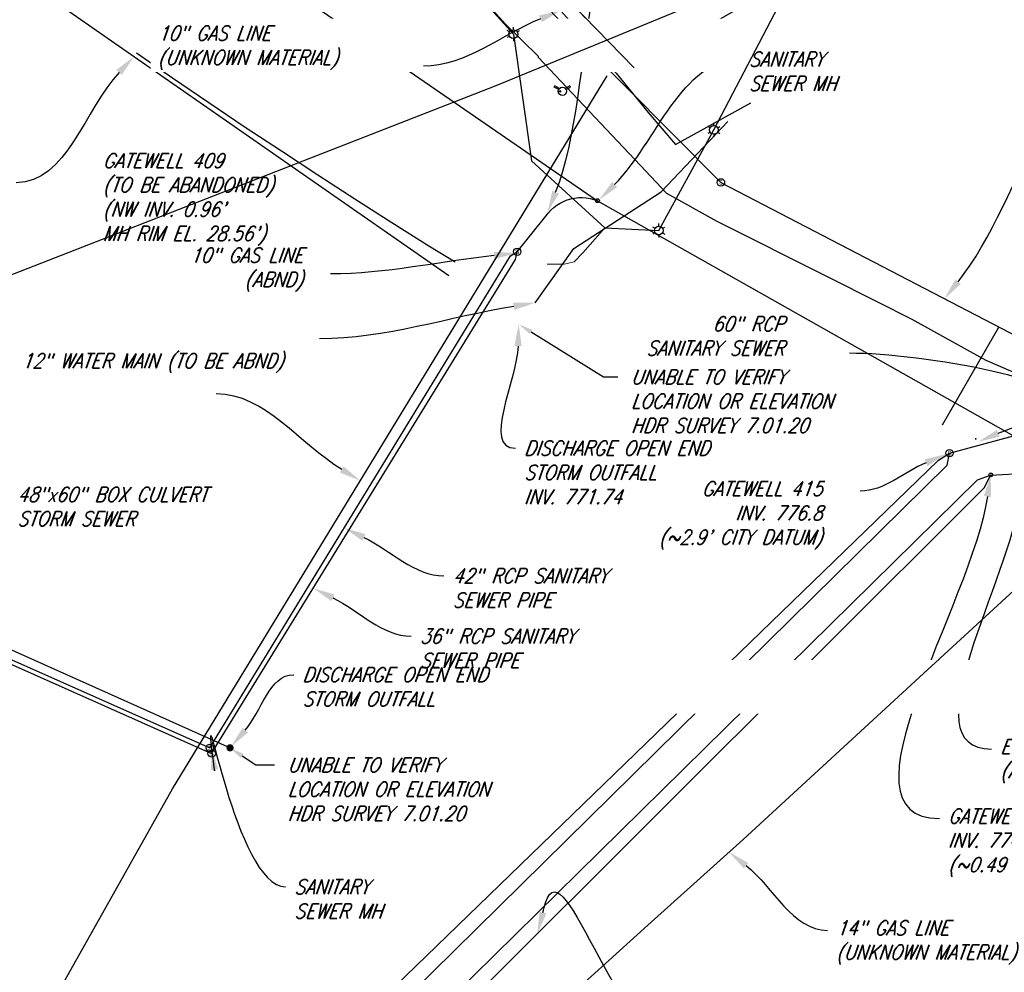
# Model space of a CAD drawing. Extents: x 1590644 to 1645661, y 573566 to 576593.
# Tile 11 of 18: x 1609717 to 1610393, y 575337 to 575991. Entities that reach past the tile are written whole.
import ezdxf
from ezdxf import colors
from ezdxf.entities.mleader import LeaderData, LeaderLine
from ezdxf.enums import TextEntityAlignment as Align
from ezdxf.lldxf.tags import DXFTag
from ezdxf.math import Vec2, Vec3

# ---------------------------------------------------------------- set-up
doc = ezdxf.new("R2010")
doc.units = 0
doc.header["$MEASUREMENT"] = 0
for name, color, linetype, true_color in [('1-GIS-SMVCONDTG- STORM PIPES', 7, 'STORM EX', 0x007f3f), ('1-GIS-SMVSTRUCG-STORM MH', 7, 'Continuous', 0x007f3f), ('1-GIS-SWNETG-SEWER PIPES', 7, 'SAN EX', 0x7f5f3f), ('1-GIS-SWNETMHG-SEWER MH', 7, 'Continuous', 0x7f5f3f), ('ABANDON PIPE', 7, 'SAN EX', 0x7f5f3f), ('C-UTIL-0 GAS-PLAN-N', 7, 'GAS EX', 0xcbad15), ('V-POWR-LP', 7, 'Continuous', 0xe00000), ('V-POWR-OVHD', 7, 'ELEC OHE', 0xcc0000), ('V-POWR-UNDR', 7, 'ELEC_LINE_UE', 0xcc0000), ('V-WATR-LEGEND', 7, 'WATER', 0x6699cc), ('WATER MAIN', 7, 'WATER_LINE', 0x6699cc)]:
    doc.layers.add(name, color=color, linetype=linetype, true_color=true_color)
for name, color, linetype in [('C-ANNO-LABL', 15, 'Continuous'), ('V-NODE-BORE-LABEL', 7, 'Continuous'), ('V-NODE-BORE-SYM', 6, 'Continuous'), ('V-NODE-WATER-SYM', 23, 'Continuous'), ('V-SITE-RTWL', 30, 'STONEWALL'), ('X-BORE-SY', 7, 'Continuous')]:
    doc.layers.add(name, color=color, linetype=linetype)
doc.layers.add('Scott Ave Work Limits', color=7, linetype='Continuous', plot=False)
doc.layers.add('V-STRM-STRC', color=214, linetype='Continuous', plot=False)
doc.layers.add('WATER MAIN - NO PLOT', color=7, linetype='WATER_LINE', true_color=0x6699cc, plot=False)
doc.styles.add('Arial', font='arial.ttf', dxfattribs={"height": 1})
doc.styles.add('CI-EX', font='romans.shx', dxfattribs={"width": 0.85, "oblique": 20, "height": 0.1})
doc.styles.add('L120-P', font='simplex.shx', dxfattribs={"height": 0.12})
doc.styles.add('RomanS', font='romans.shx', dxfattribs={"height": 1})
doc.styles.get("Standard").update_dxf_attribs({"font": 'arial.ttf'})
doc.linetypes.add('ELEC OHE', pattern='A,1,-0.12,["OHE",Standard,S=0.06,R=0,X=-0.06,Y=-0.03],-0.15', length=1.27)
doc.linetypes.add('ELEC_LINE_UE', pattern='A,0.5,-0.2,["UE",Standard,S=0.075,R=0,X=-0.1,Y=-0.05],-0.25', length=0.95)
tags = doc.linetypes.add('GAS EX', pattern='A,0.13,-0.075,0.13,-0.075,0.13,-0.075,0.13,-0.075,["EX G",RomanS,S=0.08,R=0,X=0,Y=-0.04],-0.3625', length=1.1825).pattern_tags.tags
tags[18] = DXFTag(74, 10)
tags = doc.linetypes.add('SAN EX', pattern='A,0.13,-0.075,0.13,-0.075,0.13,-0.075,0.13,-0.0475,["EX SS",RomanS,S=0.08,R=0,X=0,Y=-0.04],-0.425', length=1.2175).pattern_tags.tags
tags[18] = DXFTag(74, 10)
doc.linetypes.add('STONEWALL', pattern='A,0,-0.0625,[131,AECCLAND,S=1,R=0,X=0,Y=0],-0.06303', length=0.12553)
tags = doc.linetypes.add('STORM EX', pattern='A,0.13,-0.075,0.13,-0.075,0.13,-0.075,0.13,-0.0475,["EX SD",RomanS,S=0.08,R=0,X=0,Y=-0.04],-0.425', length=1.2175).pattern_tags.tags
tags[18] = DXFTag(74, 10)
tags = doc.linetypes.add('WATER', pattern='A,0.8,-0.05,["W",Arial,S=0.1,R=0,X=0,Y=-0.05],-0.18', length=1.03).pattern_tags.tags
tags[6] = DXFTag(74, 10)
tags = doc.linetypes.add('WATER EX', pattern='A,0.13,-0.075,0.13,-0.075,0.13,-0.075,0.13,-0.035,["EX W",RomanS,S=0.08,R=0,X=0,Y=-0.04],-0.3625', length=1.1425).pattern_tags.tags
tags[18] = DXFTag(74, 10)
doc.linetypes.add('WATER_LINE', pattern='A,12.7,-5.08,["W",Standard,S=2.54,R=0,X=-2.54,Y=-1.27],-6.35', length=24.13)

# ---------------------------------------------------------------- blocks, each defined once
blk = doc.blocks.new('SSMH')
blk.add_circle((0, 0), 0.0636)
blk.add_text('S', height=0.0763).set_placement((0, -0.038), align=Align.CENTER)
blk = doc.blocks.new('STMH-N')
at = {"layer": '1-GIS-SWNETMHG-SEWER MH'}
h = blk.add_hatch(color=256, dxfattribs=at)
h.dxf.hatch_style = 1
edge = h.paths.add_edge_path()
edge.add_arc((0, 0), 0.5, 0, 360)
blk = doc.blocks.new('bore')
at = {"const_width": 0.0743}
blk.add_lwpolyline([(0, 0, 1), (0, 0, 1)], format="xyb", dxfattribs=at)
blk.add_circle((0, 0), 0.0743)
blk = doc.blocks.new('bore1')
at = {"layer": 'X-BORE-SY', "xscale": 50, "yscale": 50}
blk.add_blockref('bore', (0, 0), dxfattribs=at)
blk = doc.blocks.new('X-hyd')
for p, q in [((-0.57, 1.1), (-0.47, 1.31)), ((0.2, 0.71), (-0.57, 1.1)), ((0.34, 0.9), (-0.47, 1.31)), ((2.13, 1.31), (1.32, 0.9)), ((1.46, 0.71), (2.24, 1.1)), ((2.24, 1.1), (2.13, 1.31))]:
    blk.add_line(p, q)
blk.add_circle((0.83, 0.4), 0.703)
blk = doc.blocks.new('X-gv')
for p, q in [((-0.06, -0.046), (-0.06, 0.046)), ((-0.06, 0.046), (0.06, -0.046)), ((0.06, 0.046), (-0.06, -0.046)), ((0.06, -0.046), (0.06, 0.046))]:
    blk.add_line(p, q)
blk = doc.blocks.new('lumin')
for p, q in [((-0.065, 0.037), (-0.104, 0.06)), ((0, 0.075), (0, 0.12)), ((0.065, 0.037), (0.104, 0.06)), ((-0.065, -0.038), (-0.104, -0.06)), ((0, -0.075), (0, -0.12)), ((0.065, -0.038), (0.104, -0.06))]:
    blk.add_line(p, q)
blk.add_circle((0, 0), 0.075)

msp = doc.modelspace()

# ---------------------------------------------------------------- linework, layer by layer
at = {"layer": '1-GIS-SMVCONDTG- STORM PIPES', "flags": 128}
for points in [[(1609355.03, 576309.13), (1609540.53, 576154.12), (1609727.35, 576013.35), (1610011.72, 575815.38)], [(1608856.55, 576175.91), (1608872.26, 576159.33), (1608898.38, 576135.64), (1608920.76, 576115.32), (1608939.43, 576097.61), (1609046.68, 576002.42), (1609202.06, 575870.9), (1609385.54, 575723.41), (1609451.66, 575674.8), (1609861.45, 575491.26)]]:
    msp.add_lwpolyline(points, dxfattribs=at)
at = {"layer": '1-GIS-SWNETG-SEWER PIPES'}
for p, q in [((1610198.53, 575879.38), (1610459.42, 575743.53)), ((1610355.46, 575693.56), (1610399.48, 575705.38)), ((1609464.44, 575661.57), (1609847.65, 575491.21)), ((1609464.87, 575658.1), (1609848.83, 575487.41))]:
    msp.add_line(p, q, dxfattribs=at)
at = {"layer": '1-GIS-SWNETG-SEWER PIPES', "flags": 128}
for points in [[(1609932.91, 576021.86), (1609970.92, 575998.67), (1610013.98, 576003.53), (1610066.41, 576012.55), (1610198.53, 575879.38)], [(1609847.65, 575491.21), (1610054.07, 575829.04), (1610058.67, 575831.76)], [(1609848.83, 575487.41), (1610057.5, 575826.4), (1610058.67, 575831.76)], [(1609777.94, 575131.54), (1609795.33, 575154.07), (1610348.02, 575688.73), (1610355.46, 575693.56)], [(1609777.94, 575131.54), (1609800.09, 575139.78), (1610353.81, 575685.39), (1610355.46, 575693.56)]]:
    msp.add_lwpolyline(points, dxfattribs=at)
at = {"layer": 'ABANDON PIPE'}
for p, q in [((1609611.19, 576212.79), (1610113.78, 575866.82)), ((1610113.78, 575866.82), (1610399.48, 575705.38)), ((1610383.61, 575678.48), (1610441.85, 575681.32))]:
    msp.add_line(p, q, dxfattribs=at)
at = {"layer": 'ABANDON PIPE', "flags": 128}
for points in [[(1610058.67, 575831.76), (1610078.31, 575856.25), (1610079.93, 575858.36), (1610081.73, 575860.32), (1610083.7, 575862.11), (1610085.82, 575863.72), (1610088.08, 575865.13), (1610090.46, 575866.33), (1610092.93, 575867.32), (1610095.48, 575868.08), (1610098.09, 575868.61), (1610100.74, 575868.9), (1610103.4, 575868.96), (1610106.06, 575868.77), (1610108.69, 575868.35), (1610111.27, 575867.7), (1610113.78, 575866.82)], [(1609797.93, 575099.34), (1609797.92, 575107.75), (1610374.66, 575675.19), (1610383.61, 575678.48)], [(1609797.93, 575099.34), (1609807.21, 575099.17), (1610379.61, 575669.88), (1610383.61, 575678.48)]]:
    msp.add_lwpolyline(points, dxfattribs=at)
at = {"layer": 'C-UTIL-0 GAS-PLAN-N', "flags": 128}
for points in [[(1609769, 576343.63), (1609940.13, 576169.42), (1609951.23, 576158.5), (1609966.58, 576138.95), (1609980.41, 576122.52), (1609980.4, 576122.23), (1610006.75, 576092.54), (1610040.35, 576054.55), (1610071.02, 576018.49), (1610088.84, 575996.95), (1610126.56, 575954.24), (1610148.47, 575927.3), (1610167.22, 575905.38), (1610219.12, 575933.94)], [(1610071.04, 575796.76), (1610097.45, 575834.05), (1610157.53, 575872.98), (1610203.16, 575921.08)]]:
    msp.add_lwpolyline(points, dxfattribs=at)
at = {"layer": 'Scott Ave Work Limits'}
msp.add_line((1610350.74, 575712.95), (1610389.27, 575780.06), dxfattribs=at)
at = {"layer": 'V-POWR-UNDR', "lineweight": 0, "flags": 128}
msp.add_lwpolyline([(1610118.87, 575848.24), (1610103.68, 575831), (1610097.86, 575824.9), (1610090.81, 575823.26), (1610079.19, 575823.16)], dxfattribs=at)
at = {"layer": 'V-SITE-RTWL', "linetype": 'STONEWALL', "lineweight": -3}
msp.add_polyline3d([(1609797.25, 575968.37, 17.09), (1609822.06, 575951.21, 17.09), (1609846.92, 575934.27, 17.16), (1609871.79, 575917.22, 17.11), (1609896.7, 575900.94, 17.16), (1609921.67, 575884.49, 17.18), (1609947.26, 575868.1, 17.17), (1609972.52, 575851.83, 17.14), (1609998.06, 575835.82, 17.06), (1610015.97, 575824.89, 17.01)], dxfattribs=at)
at = {"layer": 'WATER MAIN', "linetype": 'WATER EX', "flags": 128}
msp.add_lwpolyline([(1609906.49, 576195.9), (1610139.06, 575958.07), (1610231.39, 576010.79), (1610272.92, 576030.94), (1610337.68, 576054.95), (1610433.73, 576085.73), (1610451.46, 576035.33), (1610443.76, 576032.61), (1610517.15, 575750.68), (1610543.63, 575736.59)], dxfattribs=at)
at = {"layer": 'WATER MAIN - NO PLOT', "linetype": 'WATER EX', "flags": 128}
msp.add_lwpolyline([(1609640.95, 574920.31), (1609712.17, 575119.57), (1609684.23, 575175.06), (1609731.46, 575296.76), (1609734.8, 575308.1), (1609822.06, 575463.02), (1610120.41, 575952.45)], dxfattribs=at)

# ---------------------------------------------------------------- block references
at = {"layer": '1-GIS-SMVSTRUCG-STORM MH', "xscale": 5, "yscale": 5, "zscale": 5}
msp.add_blockref('STMH-N', (1609861.45, 575491.26), dxfattribs=at)
at = {"layer": '1-GIS-SWNETG-SEWER PIPES', "xscale": 40, "yscale": 40, "zscale": 40}
msp.add_blockref('SSMH', (1610198.53, 575879.38), dxfattribs=at)
at = {"layer": '1-GIS-SWNETMHG-SEWER MH', "xscale": 40, "yscale": 40, "zscale": 40}
for p in [(1610058.67, 575831.76), (1610355.46, 575693.56)]:
    msp.add_blockref('SSMH', p, dxfattribs=at)
at = {"layer": 'ABANDON PIPE', "xscale": 20, "yscale": 20, "zscale": 20}
for p in [(1610113.78, 575866.82), (1610383.77, 575678.58)]:
    msp.add_blockref('SSMH', p, dxfattribs=at)
at = {"layer": 'Defpoints', "xscale": 40, "yscale": 40, "zscale": 40}
for p in [(1609847.65, 575491.21), (1609848.83, 575487.41)]:
    msp.add_blockref('SSMH', p, dxfattribs=at)
at = {"layer": 'V-NODE-BORE-SYM', "xscale": 0.01346637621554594, "yscale": 0.01346637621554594, "zscale": 0.01346637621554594}
msp.add_blockref('bore1', (1610373.25, 575703.4), dxfattribs=at)
at = {"layer": 'V-NODE-WATER-SYM'}
for name, p, xscale, yscale, zscale in [('X-hyd', (1610086.36, 575940.33), 4, 4, 4), ('X-gv', (1610088.04, 575941.92), 8, 8, 8)]:
    msp.add_blockref(name, p, dxfattribs=dict(at, xscale=xscale, yscale=yscale, zscale=zscale))
at = {"layer": 'V-POWR-LP', "xscale": 40, "yscale": 40}
for p in [(1610193.7, 575915.4), (1610155.88, 575846.34)]:
    msp.add_blockref('lumin', p, dxfattribs=at)

# ---------------------------------------------------------------- texts
at = {"layer": 'V-NODE-BORE-LABEL', "linetype": 'ByBlock', "lineweight": 13, "char_height": 0.12, "style": 'L120-P'}
for s, insert, attachment_point in [('28.09', (1610373.32, 575703.4), 4), ('SB12', (1610373.32, 575703.29), 1), ('17108', (1610373.32, 575703.51), 7)]:
    msp.add_mtext(s, dxfattribs=dict(at, insert=insert, attachment_point=attachment_point))

# ---------------------------------------------------------------- leaders
at = {"layer": 'C-ANNO-LABL'}
ml = msp.add_multileader_mtext('Standard', dxfattribs=at)
ml.set_content('60"x60" BRICK \\PBOX CULVERT\\PSANITARY SEWER', color=256, style='CI-EX')
ml.set_leader_properties()
ml.build(insert=Vec2(0, 0))
ml.multileader.update_dxf_attribs({"leader_type": 2, "text_right_attachment_type": 3, "dogleg_length": 0.36, "arrow_head_size": 15, "scale": 100})
ctx = ml.context
ctx.base_point, ctx.scale, ctx.char_height, ctx.arrow_head_size, ctx.landing_gap_size, ctx.plane_origin = Vec3(1610173.1, 576089.94), 100, 10, 15, 6, Vec3(1609769.61, 575955.65)
ctx.right_attachment = 3
notes = []
notes.append((ctx, [(0, (1, 1, 0), (1610137.1, 576089.94), (1, 0), 36, [(0, [(1610079.41, 575858.7)], 0, [])])]))
ctx.mtext.insert, ctx.mtext.width, ctx.mtext.defined_height, ctx.mtext.flow_direction = Vec3(1610179.1, 576094.94), 160.7391, 48.22, 5
ml = msp.add_multileader_mtext('Standard', dxfattribs=at)
ml.set_content('144" RCP SANITARY\\PSEWER PIPE', color=256, style='CI-EX')
ml.set_leader_properties()
ml.build(insert=Vec2(0, 0))
ml.multileader.update_dxf_attribs({"leader_type": 2, "text_right_attachment_type": 3, "dogleg_length": 0.36, "arrow_head_size": 15, "scale": 100})
ctx = ml.context
ctx.base_point, ctx.scale, ctx.char_height, ctx.arrow_head_size, ctx.landing_gap_size, ctx.plane_origin = Vec3(1610499.93, 575984.55), 100, 10, 15, 6, Vec3(1610236.99, 575827.4)
ctx.right_attachment = 3
notes.append((ctx, [(0, (1, 1, 0), (1610463.93, 575984.55), (1, 0), 36, [(0, [(1610351.97, 575799.48)], 0, [])])]))
ctx.mtext.insert, ctx.mtext.flow_direction = Vec3(1610505.93, 575989.55), 5
ml = msp.add_multileader_mtext('Standard', dxfattribs=at)
ml.set_content('72"x177" BOX CULVERT\\PSTORM SEWER', color=256, style='CI-EX')
ml.set_leader_properties()
ml.build(insert=Vec2(0, 0))
ml.multileader.update_dxf_attribs({"leader_type": 2, "text_right_attachment_type": 3, "dogleg_length": 0.36, "arrow_head_size": 15, "scale": 100})
ctx = ml.context
ctx.base_point, ctx.scale, ctx.char_height, ctx.arrow_head_size, ctx.landing_gap_size, ctx.plane_origin = Vec3(1609519.14, 575899.25), 100, 10, 15, 6, Vec3(1609554.71, 575942.95)
ctx.right_attachment, ctx.text_align_type = 3, 2
notes.append((ctx, [(1, (1, 1, 0), (1609750.53, 575879.08), (-1, 0), 36, [(0, [(1609795.55, 575965.84)], 0, [])])]))
ctx.mtext.insert, ctx.mtext.alignment, ctx.mtext.flow_direction = Vec3(1609680.97, 575904.25), 3, 5
ml = msp.add_multileader_mtext('Standard', dxfattribs=at)
ml.set_content('SANITARY\\PSEWER MH', color=256, style='CI-EX')
ml.set_leader_properties()
ml.build(insert=Vec2(0, 0))
ml.multileader.update_dxf_attribs({"leader_type": 2, "text_right_attachment_type": 3, "dogleg_length": 0.36, "arrow_head_size": 15, "scale": 100})
ctx = ml.context
ctx.base_point, ctx.scale, ctx.char_height, ctx.arrow_head_size, ctx.landing_gap_size, ctx.plane_origin = Vec3(1610211.74, 575963.9), 100, 10, 15, 6, Vec3(1610206.14, 576117.07)
ctx.right_attachment = 3
notes.append((ctx, [(0, (1, 1, 0), (1610175.74, 575963.9), (1, 0), 36, [(0, [(1610114.92, 575867.38)], 0, [])])]))
ctx.mtext.insert, ctx.mtext.flow_direction = Vec3(1610217.74, 575968.9), 5
ml = msp.add_multileader_mtext('Standard', dxfattribs=at)
ml.set_content("GATEWELL 409\\P(TO BE ABANDONED)\\P(NW INV. 0.96'\\PMH RIM EL. 28.56')", color=256, style='CI-EX')
ml.set_leader_properties()
ml.build(insert=Vec2(0, 0))
ml.multileader.update_dxf_attribs({"leader_type": 2, "text_right_attachment_type": 3, "dogleg_length": 0.36, "arrow_head_size": 15, "scale": 100})
ctx = ml.context
ctx.base_point, ctx.scale, ctx.char_height, ctx.arrow_head_size, ctx.landing_gap_size, ctx.plane_origin = Vec3(1609768.15, 575892.64), 100, 10, 15, 6, Vec3(1610058.09, 575831.22)
ctx.right_attachment = 3
notes.append((ctx, [(1, (1, 1, 0), (1609966.46, 575816.58), (-1, 0), 36, [(0, [(1610057.76, 575830.87)], 0, [])])]))
ctx.mtext.insert, ctx.mtext.width, ctx.mtext.defined_height, ctx.mtext.flow_direction = Vec3(1609774.15, 575899.3), 177.005, 70.88, 5
ml = msp.add_multileader_mtext('Standard', dxfattribs=at)
ml.set_content('10" GAS LINE\\P(ABND)', color=256, style='CI-EX')
ml.set_leader_properties()
ml.build(insert=Vec2(0, 0))
ml.multileader.update_dxf_attribs({"leader_type": 2, "text_right_attachment_type": 3, "dogleg_length": 0.36, "arrow_head_size": 15, "scale": 100})
ctx = ml.context
ctx.base_point, ctx.scale, ctx.char_height, ctx.arrow_head_size, ctx.landing_gap_size, ctx.plane_origin = Vec3(1609853.92, 575827.73), 100, 10, 15, 6, Vec3(1609847.41, 575977.9)
ctx.right_attachment, ctx.text_align_type = 3, 2
notes.append((ctx, [(1, (1, 1, 0), (1609958.84, 575772.06), (-1, 0), 36, [(0, [(1610071.04, 575796.76)], 0, [])])]))
ctx.mtext.insert, ctx.mtext.width, ctx.mtext.defined_height, ctx.mtext.alignment, ctx.mtext.flow_direction = Vec3(1609911.61, 575834.4), 56.0607, 11.16, 3, 5
ml = msp.add_multileader_mtext('Standard', dxfattribs=at)
ml.set_content('DISCHARGE OPEN END\\PSTORM OUTFALL\\PINV. 771.74', color=256, style='CI-EX')
ml.set_leader_properties()
ml.build(insert=Vec2(0, 0))
ml.multileader.update_dxf_attribs({"leader_type": 2, "text_right_attachment_type": 3, "dogleg_length": 0.36, "arrow_head_size": 15, "scale": 100})
ctx = ml.context
ctx.base_point, ctx.scale, ctx.char_height, ctx.arrow_head_size, ctx.landing_gap_size, ctx.plane_origin = Vec3(1610057.43, 575696.96), 100, 10, 15, 6, Vec3(1610177.56, 575807.08)
ctx.right_attachment = 3
notes.append((ctx, [(0, (1, 1, 0), (1610021.43, 575696.96), (1, 0), 36, [(1, [(1610059.64, 575782.02)], 0, [])])]))
ctx.mtext.insert, ctx.mtext.flow_direction = Vec3(1610063.43, 575701.96), 5
ml = msp.add_multileader_mtext('Standard', dxfattribs=at)
ml.set_content('60" RCP\\PSANITARY SEWER', color=256, style='CI-EX')
ml.set_leader_properties()
ml.build(insert=Vec2(0, 0))
ml.multileader.update_dxf_attribs({"leader_type": 2, "text_right_attachment_type": 3, "dogleg_length": 0.36, "arrow_head_size": 15, "scale": 100})
ctx = ml.context
ctx.base_point, ctx.scale, ctx.char_height, ctx.arrow_head_size, ctx.landing_gap_size, ctx.plane_origin = Vec3(1610128.64, 575782.27), 100, 10, 15, 6, Vec3(1610375.14, 575701.35)
ctx.right_attachment, ctx.text_align_type = 3, 2
notes.append((ctx, [(1, (1, 1, 0), (1610322.87, 575762.1), (-1, 0), 36, [(1, [(1610375.14, 575701.35), (1610427.39, 575723.32)], 0, [])])]))
ctx.mtext.insert, ctx.mtext.alignment, ctx.mtext.flow_direction = Vec3(1610241.9, 575787.27), 3, 5
ml = msp.add_multileader_mtext('Standard', dxfattribs=at)
ml.set_content('12" WATER MAIN (TO BE ABND)', color=256, style='CI-EX')
ml.set_leader_properties()
ml.build(insert=Vec2(0, 0))
ml.multileader.update_dxf_attribs({"leader_type": 2, "text_right_attachment_type": 3, "dogleg_length": 0.36, "arrow_head_size": 15, "scale": 100})
ctx = ml.context
ctx.base_point, ctx.scale, ctx.char_height, ctx.arrow_head_size, ctx.landing_gap_size, ctx.plane_origin = Vec3(1609712.3, 575755.29), 100, 10, 15, 6, Vec3(1609809.74, 575892.24)
ctx.right_attachment = 3
notes.append((ctx, [(1, (1, 1, 0), (1609888, 575734.25), (-1, 0), 36, [(0, [(1609951.03, 575674.59)], 0, [])])]))
ctx.mtext.insert, ctx.mtext.width, ctx.mtext.defined_height, ctx.mtext.flow_direction = Vec3(1609718.3, 575761.95), 143.6626, 24.02, 5
ml = msp.add_multileader_mtext('Standard', dxfattribs=at)
ml.set_content("GATEWELL 415\\PINV. 776.8\\P(~2.9' CITY DATUM)", color=256, style='CI-EX')
ml.set_leader_properties()
ml.build(insert=Vec2(0, 0))
ml.multileader.update_dxf_attribs({"leader_type": 2, "dogleg_length": 0.36, "arrow_head_size": 15, "scale": 100})
ctx = ml.context
ctx.base_point, ctx.scale, ctx.char_height, ctx.arrow_head_size, ctx.landing_gap_size, ctx.plane_origin = Vec3(1610134.24, 575667.48), 100, 10, 15, 6, Vec3(1610353.19, 575692.91)
ctx.text_align_type = 2
notes.append((ctx, [(1, (1, 1, 0), (1610330.22, 575667.48), (-1, 0), 36, [(0, [(1610353.19, 575692.91)], 0, [])])]))
ctx.mtext.insert, ctx.mtext.alignment, ctx.mtext.flow_direction = Vec3(1610268.15, 575674.15), 3, 5
ml = msp.add_multileader_mtext('Standard', dxfattribs=at)
ml.set_content('STORM SEWER\\P(UNKNOWN SIZE)', color=256, style='CI-EX')
ml.set_leader_properties()
ml.build(insert=Vec2(0, 0))
ml.multileader.update_dxf_attribs({"leader_type": 2, "text_right_attachment_type": 3, "dogleg_length": 0.36, "arrow_head_size": 15, "scale": 100})
ctx = ml.context
ctx.base_point, ctx.scale, ctx.char_height, ctx.arrow_head_size, ctx.landing_gap_size, ctx.plane_origin = Vec3(1609123.19, 575676.62), 100, 10, 15, 6, Vec3(1608836.04, 575684.79)
ctx.right_attachment = 3
notes.append((ctx, [(1, (1, 1, 0), (1609298.43, 575657.79), (-1, 0), 36, [(0, [(1609344.89, 575651.87)], 0, [])])]))
ctx.mtext.insert, ctx.mtext.width, ctx.mtext.defined_height, ctx.mtext.flow_direction = Vec3(1609129.19, 575683.29), 349.5084, 38.93, 5
ml = msp.add_multileader_mtext('Standard', dxfattribs=at)
ml.set_content('GATEWELL UNK 1-H\\PINV. 774.92\\P(~0.49 CITY DATUM)', color=256, style='CI-EX')
ml.set_leader_properties()
ml.build(insert=Vec2(0, 0))
ml.multileader.update_dxf_attribs({"leader_type": 2, "text_right_attachment_type": 3, "dogleg_length": 0.36, "arrow_head_size": 15, "scale": 100})
ctx = ml.context
ctx.base_point, ctx.scale, ctx.char_height, ctx.arrow_head_size, ctx.landing_gap_size, ctx.plane_origin = Vec3(1610348.54, 575442.78), 100, 10, 15, 6, Vec3(1610372.7, 575668.15)
ctx.right_attachment = 3
notes.append((ctx, [(0, (1, 1, 0), (1610312.54, 575442.78), (1, 0), 36, [(0, [(1610383.77, 575678.58)], 0, [])])]))
ctx.mtext.insert, ctx.mtext.flow_direction = Vec3(1610354.54, 575449.44), 5
ml = msp.add_multileader_mtext('Standard', dxfattribs=at)
ml.set_content('EX SAN 36" RCP \\P(ABND)', color=256, style='CI-EX')
ml.set_leader_properties()
ml.build(insert=Vec2(0, 0))
ml.multileader.update_dxf_attribs({"leader_type": 2, "text_right_attachment_type": 3, "dogleg_length": 0.36, "arrow_head_size": 15, "scale": 100})
ctx = ml.context
ctx.base_point, ctx.scale, ctx.char_height, ctx.arrow_head_size, ctx.landing_gap_size, ctx.plane_origin = Vec3(1610384.42, 575490.4), 100, 10, 15, 6, Vec3(1610414.92, 575676.59)
ctx.right_attachment = 3
notes.append((ctx, [(0, (1, 1, 0), (1610348.42, 575490.4), (1, 0), 36, [(0, [(1610405.52, 575679.55)], 0, [])])]))
ctx.mtext.insert, ctx.mtext.flow_direction = Vec3(1610390.42, 575497.07), 5
ml = msp.add_multileader_mtext('Standard', dxfattribs=at)
ml.set_content('48"x60" BOX CULVERT\\PSTORM SEWER', color=256, style='CI-EX')
ml.set_leader_properties()
ml.build(insert=Vec2(0, 0))
ml.multileader.update_dxf_attribs({"leader_type": 2, "text_right_attachment_type": 3, "dogleg_length": 0.36, "arrow_head_size": 15, "scale": 100})
ctx = ml.context
ctx.base_point, ctx.scale, ctx.char_height, ctx.arrow_head_size, ctx.landing_gap_size, ctx.plane_origin = Vec3(1609709.42, 575665.2), 100, 10, 15, 6, Vec3(1609711.42, 575726.12)
ctx.right_attachment = 3
notes.append((ctx, [(0, (1, 1, 0), (1609673.42, 575665.2), (1, 0), 36, [(0, [(1609646.85, 575587.47)], 0, [])])]))
ctx.mtext.insert, ctx.mtext.flow_direction = Vec3(1609715.42, 575670.2), 5
ml = msp.add_multileader_mtext('Standard', dxfattribs=at)
ml.set_content('20" CAST IRON SIPHON\\P(ABND)', color=256, style='CI-EX')
ml.set_leader_properties()
ml.build(insert=Vec2(0, 0))
ml.multileader.update_dxf_attribs({"leader_type": 2, "dogleg_length": 0.36, "arrow_head_size": 15, "scale": 100})
ctx = ml.context
ctx.base_point, ctx.scale, ctx.char_height, ctx.arrow_head_size, ctx.landing_gap_size, ctx.plane_origin = Vec3(1610177.61, 575279.1), 100, 10, 15, 6, Vec3(1610072.14, 575360.3)
ctx.right_attachment = 3
notes.append((ctx, [(0, (1, 1, 0), (1610141.61, 575279.1), (1, 0), 36, [(1, [(1610072.48, 575363.66), (1610078.13, 575384.88)], 0, [])])]))
ctx.mtext.insert, ctx.mtext.flow_direction = Vec3(1610183.61, 575285.77), 5
ml = msp.add_multileader_mtext('Standard', dxfattribs=at)
ml.set_content('14" GAS LINE\\P(UNKNOWN MATERIAL)', color=256, style='CI-EX')
ml.set_leader_properties()
ml.build(insert=Vec2(0, 0))
ml.multileader.update_dxf_attribs({"leader_type": 2, "text_right_attachment_type": 3, "dogleg_length": 0.36, "arrow_head_size": 15, "scale": 100})
ctx = ml.context
ctx.base_point, ctx.scale, ctx.char_height, ctx.arrow_head_size, ctx.landing_gap_size, ctx.plane_origin = Vec3(1610271.66, 575365.99), 100, 10, 15, 6, Vec3(1610382.23, 575502.76)
ctx.right_attachment = 3
notes.append((ctx, [(0, (1, 1, 0), (1610235.66, 575365.99), (1, 0), 36, [(0, [(1610204.04, 575419.73)], 0, [])])]))
ctx.mtext.insert, ctx.mtext.width, ctx.mtext.flow_direction = Vec3(1610277.66, 575372.65), 195.3822, 5
ml = msp.add_multileader_mtext('Standard', dxfattribs=at)
ml.set_content('DISCHARGE OPEN END\\PSTORM OUTFALL\\PINV. 782.70\\P(~8.76 CITY DATUM)', color=256, style='CI-EX')
ml.set_leader_properties()
ml.build(insert=Vec2(0, 0))
ml.multileader.update_dxf_attribs({"leader_type": 2, "text_right_attachment_type": 3, "dogleg_length": 0.36, "arrow_head_size": 15, "scale": 100})
ctx = ml.context
ctx.base_point, ctx.scale, ctx.char_height, ctx.arrow_head_size, ctx.landing_gap_size, ctx.plane_origin = Vec3(1609492.01, 575373.74), 100, 10, 15, 6, Vec3(1609638.76, 575466.06)
ctx.right_attachment, ctx.text_align_type = 3, 1
notes.append((ctx, [(1, (1, 1, 0), (1609684.85, 575321.83), (-1, 0), 36, [(1, [(1609779.17, 575173.02)], 0, [])])]))
ctx.mtext.insert, ctx.mtext.alignment, ctx.mtext.flow_direction = Vec3(1609570.43, 575380.4), 2, 5
at = {"layer": 'V-STRM-STRC'}
ml = msp.add_multileader_mtext('Standard', dxfattribs=at)
ml.set_content('UNABLE TO VERIFY \\PLOCATION OR ELEVATION\\PHDR SURVEY 7.01.20', color=256, style='CI-EX')
ml.set_leader_properties()
ml.build(insert=Vec2(0, 0))
ml.multileader.update_dxf_attribs({"dogleg_length": 0.1, "arrow_head_size": 10, "scale": 100})
ctx = ml.context
ctx.base_point, ctx.scale, ctx.char_height, ctx.arrow_head_size, ctx.landing_gap_size, ctx.plane_origin = Vec3(1610127.79, 575745.83), 100, 10, 10, 9, Vec3(1610082.5, 575766.11)
notes.append((ctx, [(0, (1, 1, 0), (1610117.79, 575745.83), (1, 0), 10, [(0, [(1610059.64, 575782.04)], 0, [])])]))
ctx.mtext.insert, ctx.mtext.flow_direction = Vec3(1610136.79, 575750.83), 5
for ctx, leaders in notes:
    for number, flags, end, landing, length, lines in leaders:
        leader = LeaderData()
        leader.index, (leader.has_last_leader_line, leader.has_dogleg_vector, leader.attachment_direction) = number, flags
        leader.last_leader_point, leader.dogleg_vector, leader.dogleg_length = Vec3(end), Vec3(landing), length
        for number, points, colour, breaks in lines:
            line = LeaderLine()
            line.index, line.vertices, line.color, line.breaks = number, Vec3.list(points), colors.encode_raw_color(colour), breaks
            leader.lines.append(line)
        ctx.leaders.append(leader)

# ---------------------------------------------------------------- next in the draw order: leaders
at = {"layer": 'C-ANNO-LABL'}
ml = msp.add_multileader_mtext('Standard', dxfattribs=at)
ml.set_content('10" GAS LINE\\P(UNKNOWN MATERIAL)', color=256, style='CI-EX')
ml.set_leader_properties()
ml.build(insert=Vec2(0, 0))
ml.multileader.update_dxf_attribs({"leader_type": 2, "text_right_attachment_type": 3, "dogleg_length": 0.36, "arrow_head_size": 15, "scale": 100})
ctx = ml.context
ctx.base_point, ctx.scale, ctx.char_height, ctx.arrow_head_size, ctx.landing_gap_size, ctx.plane_origin = Vec3(1609805.89, 575980.09), 100, 10, 15, 6, Vec3(1609906.98, 576155.05)
ctx.right_attachment = 3
notes = []
notes.append((ctx, [(1, (1, 1, 0), (1610030.23, 575959.05), (-1, 0), 36, [(0, [(1610088.51, 575997.35)], 0, [])])]))
ctx.mtext.insert, ctx.mtext.width, ctx.mtext.flow_direction = Vec3(1609811.89, 575986.75), 195.3822, 5
ctx.mtext.has_bg_fill, ctx.mtext.bg_color, ctx.mtext.bg_scale_factor, ctx.mtext.bg_transparency, ctx.mtext.use_window_bg_color = 1, -1027028792, 1.5, 0, 1
ml = msp.add_multileader_mtext('Standard', dxfattribs=at)
ml.set_content('DISCHARGE OPEN END\\PSTORM OUTFALL ', color=256, style='CI-EX')
ml.set_leader_properties()
ml.build(insert=Vec2(0, 0))
ml.multileader.update_dxf_attribs({"leader_type": 2, "text_right_attachment_type": 3, "dogleg_length": 0.36, "arrow_head_size": 15, "scale": 100})
ctx = ml.context
ctx.base_point, ctx.scale, ctx.char_height, ctx.arrow_head_size, ctx.landing_gap_size, ctx.plane_origin = Vec3(1609905.19, 575541.48), 100, 10, 15, 6, Vec3(1610041.51, 575669.22)
ctx.right_attachment = 3
notes.append((ctx, [(0, (1, 1, 0), (1609869.19, 575541.48), (1, 0), 36, [(1, [(1609862.07, 575492.1)], 0, [])])]))
ctx.mtext.insert, ctx.mtext.width, ctx.mtext.defined_height, ctx.mtext.flow_direction = Vec3(1609911.19, 575546.48), 145.9771, 27.86, 5
ctx.mtext.has_bg_fill, ctx.mtext.bg_color, ctx.mtext.bg_scale_factor, ctx.mtext.bg_transparency, ctx.mtext.use_window_bg_color = 1, -1027028792, 1.5, 0, 1
for ctx, leaders in notes:
    for number, flags, end, landing, length, lines in leaders:
        leader = LeaderData()
        leader.index, (leader.has_last_leader_line, leader.has_dogleg_vector, leader.attachment_direction) = number, flags
        leader.last_leader_point, leader.dogleg_vector, leader.dogleg_length = Vec3(end), Vec3(landing), length
        for number, points, colour, breaks in lines:
            line = LeaderLine()
            line.index, line.vertices, line.color, line.breaks = number, Vec3.list(points), colors.encode_raw_color(colour), breaks
            leader.lines.append(line)
        ctx.leaders.append(leader)

# ---------------------------------------------------------------- next in the draw order: linework, layer by layer
at = {"layer": 'C-UTIL-0 GAS-PLAN-N', "ltscale": 0.9, "flags": 128}
msp.add_lwpolyline([(1610500.27, 575851.64), (1610522.95, 575767.62), (1610535.76, 575720.39), (1610541.7, 575697.96), (1610532.43, 575679.97), (1610512.95, 575662.09), (1610499.64, 575654.78), (1610462.57, 575667.21), (1610450.7, 575655.29), (1610438.48, 575643.36), (1610428.45, 575630.11), (1610421.44, 575621.24), (1610414.36, 575613.97), (1610406.84, 575606.38), (1610402.59, 575602.07), (1610337.56, 575542.34), (1610213.7, 575428.45), (1610148.42, 575369.56), (1610082.69, 575310.09), (1610025.15, 575263.77), (1609964.17, 575214.66), (1609922.53, 575180.74), (1609877.02, 575144.9), (1609873.21, 575137.44), (1609869.55, 575130.3), (1609865.9, 575123.31), (1609863.04, 575116.65), (1609851.76, 575097.44), (1609843.82, 575086.33), (1609840.42, 575082.99), (1609823.03, 575087.13), (1609817.03, 575087.4), (1609811.52, 575085.31), (1609781.8, 575073.89), (1609751.54, 575064.98), (1609728.74, 575056.22), (1609721.8, 575052.51), (1609707.1, 575047.88), (1609684.59, 575036.6), (1609598.98, 574764.22), (1609576.86, 574703.44), (1609570.01, 574682.53)], dxfattribs=at)
at = {"layer": 'V-POWR-OVHD', "flags": 128}
for points in [[(1609718.96, 576336.18), (1609780.82, 576272.16), (1609867.17, 576182.02), (1609908.27, 576139.19), (1609957.38, 576090.05), (1610056, 575981.2), (1610068.48, 575894.17), (1610118.87, 575848.24), (1610155.88, 575846.34), (1610193.7, 575915.4), (1610243, 576010.25)], [(1609239.54, 575631.89), (1610044.09, 575945.91), (1610339.97, 576067.54)]]:
    msp.add_lwpolyline(points, dxfattribs=at)
at = {"layer": 'V-WATR-LEGEND'}
msp.add_line((1609740.86, 576364.93), (1610139.06, 575958.07), dxfattribs=at)
at = {"layer": 'WATER MAIN', "linetype": 'WATER EX', "elevation": 31.48, "flags": 128}
msp.add_lwpolyline([(1609419.4, 576374.99), (1609435.02, 576370.43), (1609449, 576361.56), (1609482.8, 576350.41), (1609509.51, 576342.93), (1609537.06, 576333.06), (1609564.16, 576321.62), (1609602.1, 576305.15), (1609628.2, 576297.08), (1609653.1, 576272.43), (1609687.9, 576233.06), (1609722.3, 576198.76), (1609734.91, 576185.19), (1609750.72, 576170.29), (1609766.38, 576158.88), (1609807.53, 576130.79), (1609837.51, 576111.78), (1609855.05, 576098.1), (1609898.03, 576069.91), (1609941.14, 576043.82), (1609967.24, 576033.11), (1610018.31, 576023.89), (1610050.61, 575988.03), (1610072.98, 575965.93), (1610073.07, 575965.39), (1610143.35, 575890.95), (1610161.1, 575871.99), (1610195.65, 575852.66), (1610271.85, 575814.54), (1610306.14, 575797.5), (1610329.59, 575785.59), (1610380.49, 575757.42), (1610408.95, 575744.98), (1610532.9, 575689.37), (1610558.84, 575674.86), (1610588.29, 575669.11), (1610601.31, 575667.79), (1610604.64, 575667.96), (1610620.89, 575667.47), (1610656.66, 575674.77), (1610681.53, 575663.67), (1610750.7, 575629.12), (1610807.28, 575607.89), (1610858.41, 575587.33), (1610920.52, 575557.92), (1610971.32, 575532.37), (1610996.88, 575522.61), (1611012.01, 575515.17), (1611034.47, 575507.14), (1611392.53, 575352.64), (1611397.92, 575350.35), (1611439.43, 575331.07), (1611467.46, 575317.52), (1611482.55, 575308.49), (1611495.89, 575302.15), (1611524.99, 575287.46), (1611549.14, 575276.66), (1611578.79, 575266.3), (1611611.36, 575261.71), (1611645.23, 575255.96), (1611673.14, 575249.73), (1611692.4, 575248), (1611716.08, 575254.94)], dxfattribs=at)

# ---------------------------------------------------------------- next in the draw order: block references
at = {"layer": 'V-POWR-LP', "xscale": 40, "yscale": 40}
msp.add_blockref('lumin', (1610056, 575981.2), dxfattribs=at)

# ---------------------------------------------------------------- next in the draw order: leaders
at = {"layer": 'C-ANNO-LABL'}
ml = msp.add_multileader_mtext('Standard', dxfattribs=at)
ml.set_content('42" RCP SANITARY\\PSEWER PIPE', color=256, style='CI-EX')
ml.set_leader_properties()
ml.build(insert=Vec2(0, 0))
ml.multileader.update_dxf_attribs({"leader_type": 2, "text_right_attachment_type": 3, "dogleg_length": 0.36, "arrow_head_size": 15, "scale": 100})
ctx = ml.context
ctx.base_point, ctx.scale, ctx.char_height, ctx.arrow_head_size, ctx.landing_gap_size, ctx.plane_origin = Vec3(1610008.36, 575609.29), 100, 10, 15, 6, Vec3(1610142.66, 575789.82)
ctx.right_attachment = 3
notes = []
notes.append((ctx, [(0, (1, 1, 0), (1609972.36, 575609.29), (1, 0), 36, [(0, [(1609939.89, 575642.17)], 0, [])])]))
ctx.mtext.insert, ctx.mtext.flow_direction = Vec3(1610014.36, 575614.29), 5
ml = msp.add_multileader_mtext('Standard', dxfattribs=at)
ml.set_content('STORM SEWER\\P(UNKNOWN SIZE)', color=256, style='CI-EX')
ml.set_leader_properties()
ml.build(insert=Vec2(0, 0))
ml.multileader.update_dxf_attribs({"leader_type": 2, "text_right_attachment_type": 3, "dogleg_length": 0.36, "arrow_head_size": 15, "scale": 100})
ctx = ml.context
ctx.base_point, ctx.scale, ctx.char_height, ctx.arrow_head_size, ctx.landing_gap_size, ctx.plane_origin = Vec3(1609200.46, 575419.59), 100, 10, 15, 6, Vec3(1608913.94, 575434.91)
ctx.right_attachment = 3
notes.append((ctx, [(1, (1, 1, 0), (1609375.71, 575400.76), (-1, 0), 36, [(0, [(1609422.92, 575609.99)], 0, [])])]))
ctx.mtext.insert, ctx.mtext.width, ctx.mtext.defined_height, ctx.mtext.flow_direction = Vec3(1609206.46, 575426.26), 349.5084, 38.93, 5
ml = msp.add_multileader_mtext('Standard', dxfattribs=at)
ml.set_content('36" RCP SANITARY\\PSEWER PIPE', color=256, style='CI-EX')
ml.set_leader_properties()
ml.build(insert=Vec2(0, 0))
ml.multileader.update_dxf_attribs({"leader_type": 2, "text_right_attachment_type": 3, "dogleg_length": 0.36, "arrow_head_size": 15, "scale": 100})
ctx = ml.context
ctx.base_point, ctx.scale, ctx.char_height, ctx.arrow_head_size, ctx.landing_gap_size, ctx.plane_origin = Vec3(1609985.81, 575567.9), 100, 10, 15, 6, Vec3(1610120.11, 575748.43)
ctx.right_attachment = 3
notes.append((ctx, [(0, (1, 1, 0), (1609949.81, 575567.9), (1, 0), 36, [(0, [(1609918.65, 575600.83)], 0, [])])]))
ctx.mtext.insert, ctx.mtext.flow_direction = Vec3(1609991.81, 575572.9), 5
ml = msp.add_multileader_mtext('Standard', dxfattribs=at)
ml.set_content('SANITARY\\PSEWER MH', color=256, style='CI-EX')
ml.set_leader_properties()
ml.build(insert=Vec2(0, 0))
ml.multileader.update_dxf_attribs({"leader_type": 2, "text_right_attachment_type": 3, "dogleg_length": 0.36, "arrow_head_size": 15, "scale": 100})
ctx = ml.context
ctx.base_point, ctx.scale, ctx.char_height, ctx.arrow_head_size, ctx.landing_gap_size, ctx.plane_origin = Vec3(1609899.6, 575395.9), 100, 10, 15, 6, Vec3(1609868.65, 575590.3)
ctx.right_attachment = 3
notes.append((ctx, [(0, (1, 1, 0), (1609863.6, 575395.9), (1, 0), 36, [(1, [(1609848.92, 575491.13), (1609849.52, 575486.34)], 0, [])])]))
ctx.mtext.insert, ctx.mtext.flow_direction = Vec3(1609905.6, 575400.9), 5
at = {"layer": 'V-STRM-STRC'}
ml = msp.add_multileader_mtext('Standard', dxfattribs=at)
ml.set_content('UNABLE TO VERIFY \\PLOCATION OR ELEVATION\\PHDR SURVEY 7.01.20', color=256, style='CI-EX')
ml.set_leader_properties()
ml.build(insert=Vec2(0, 0))
ml.multileader.update_dxf_attribs({"dogleg_length": 0.1, "arrow_head_size": 10, "scale": 100})
ctx = ml.context
ctx.base_point, ctx.scale, ctx.char_height, ctx.arrow_head_size, ctx.landing_gap_size, ctx.plane_origin = Vec3(1609891.99, 575479.5), 100, 10, 10, 9, Vec3(1609861.45, 575491.26)
notes.append((ctx, [(0, (1, 1, 0), (1609879.1, 575479.5), (1, 0), 12.88, [(0, [(1609861.45, 575491.26)], 0, [])])]))
ctx.mtext.insert, ctx.mtext.flow_direction = Vec3(1609900.99, 575484.5), 5
for ctx, leaders in notes:
    for number, flags, end, landing, length, lines in leaders:
        leader = LeaderData()
        leader.index, (leader.has_last_leader_line, leader.has_dogleg_vector, leader.attachment_direction) = number, flags
        leader.last_leader_point, leader.dogleg_vector, leader.dogleg_length = Vec3(end), Vec3(landing), length
        for number, points, colour, breaks in lines:
            line = LeaderLine()
            line.index, line.vertices, line.color, line.breaks = number, Vec3.list(points), colors.encode_raw_color(colour), breaks
            leader.lines.append(line)
        ctx.leaders.append(leader)

doc.saveas('drawing.dxf')
